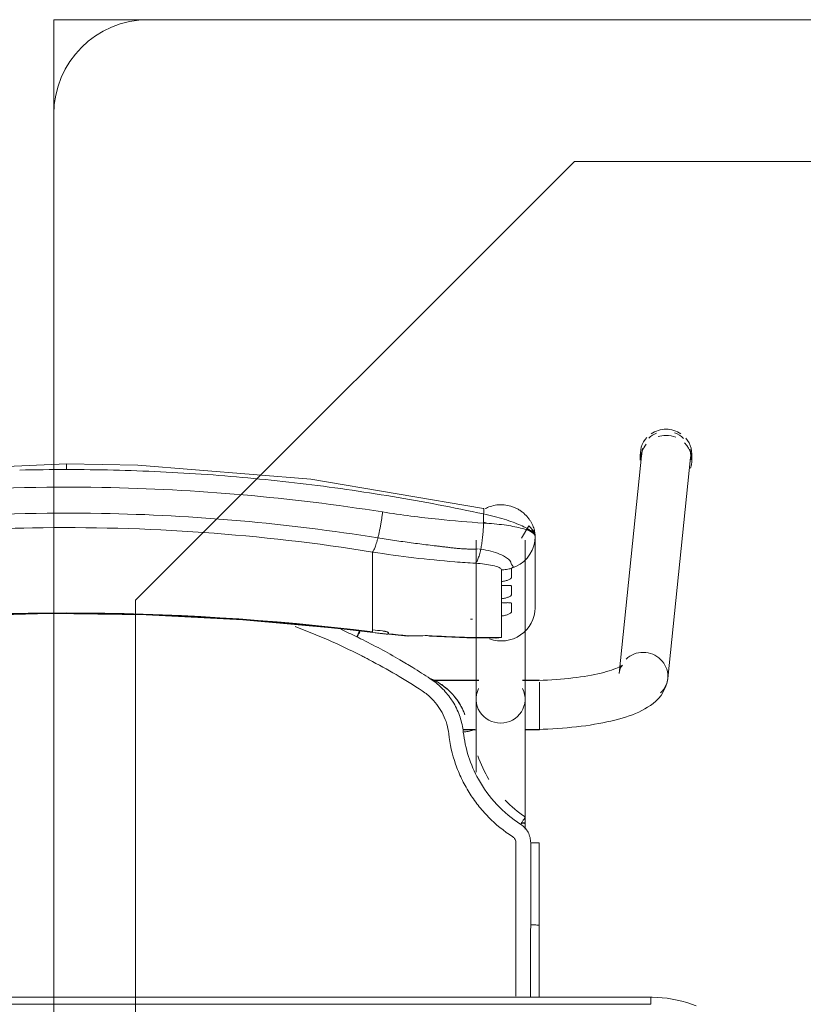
# Model space of a CAD drawing. Header units: metres. Extents: x 3 to 42.2, y -72.9 to -48.7.
# Tile 56 of 189: x 37.03 to 37.361, y -59.584 to -59.168. Entities that reach past the tile are written whole.
import ezdxf

# ---------------------------------------------------------------- set-up
doc = ezdxf.new("R2010")
doc.units = ezdxf.units.M
doc.layers.add('I-FURN', color=7, linetype='Continuous', lineweight=18)
doc.layers.add('M-EQPM', color=7, linetype='Continuous', lineweight=18)

# ---------------------------------------------------------------- blocks, each defined once
blk = doc.blocks.new('ConjuntoParaAlunoTamanho6 - CJA06_ConjuntoParaAlunoTamanho6-V38-1PAV')
at = {"layer": 'I-FURN', "color": 253, "true_color": 0xaaaaaa}
for p, q in [((0.24321, 0.29526), (0.23354, 0.20182)), ((0.24254, 0.29456), (0.24254, 0.29197)), ((0.25413, 0.19969), (0.2638, 0.29312)), ((0.2643, 0.29197), (0.2643, 0.29456)), ((0.17315, 0.25812), (0.17315, 0.19097)), ((0.19385, 0.19097), (0.19385, 0.25812)), ((0.1981, 0.22964), (0.1981, 0.25969)), ((0.17457, 0.25441), (0.17513, 0.25435)), ((0.1959, 0.25221), (0.19685, 0.25395)), ((0.19685, 0.25395), (0.19754, 0.2558)), ((0.12943, 0.2438), (0.12943, 0.25317)), ((0.19471, 0.25062), (0.1959, 0.25221)), ((0.12943, 0.24214), (0.12943, 0.2438)), ((0.12943, 0.24214), (0.12943, 0.23653)), ((0.18386, 0.23904), (0.18386, 0.24073)), ((0.12943, 0.23649), (0.12943, 0.23486)), ((0.12943, 0.23486), (0.12943, 0.22925)), ((0.18386, 0.23176), (0.18386, 0.23345)), ((0.12943, 0.22759), (0.12943, 0.22925)), ((0.12943, 0.22759), (0.12943, 0.22197)), ((0.18386, 0.21701), (0.18386, 0.22617)), ((0.12943, 0.22031), (0.12943, 0.22197)), ((0.12946, 0.21915), (0.14434, 0.21757)), ((0.17944, 0.21689), (0.18173, 0.21678)), ((0.17429, 0.19894), (0.15474, 0.19894)), ((0.17429, 0.19879), (0.15494, 0.19879)), ((0.2, 0.19894), (0.19271, 0.19894)), ((0.19385, 0.19879), (0.19271, 0.19879)), ((0.19385, 0.19845), (0.19385, 0.19879)), ((0.19385, 0.19764), (0.19385, 0.19845)), ((0.2, 0.1938), (0.2, 0.19814)), ((0.19385, 0.1916), (0.19385, 0.19367)), ((0.2, 0.18573), (0.2, 0.19364)), ((0.19385, 0.18582), (0.19385, 0.18688)), ((0.19385, 0.18371), (0.19385, 0.18582)), ((0.2, 0.17794), (0.2, 0.1856)), ((0.19385, 0.17809), (0.19385, 0.17951)), ((0.16757, 0.17809), (0.17268, 0.17809)), ((0.1676, 0.17794), (0.17323, 0.17794)), ((0.19377, 0.17794), (0.2, 0.17794)), ((0.19385, 0.13604), (0.19385, 0.13857)), ((0.19983, 0.13021), (0.19982, 0.0953)), ((0.19982, 0.06497), (0.19982, 0.0953)), ((0.247, 0.06497), (-0.247, 0.06497)), ((0.247, 0.06497), (-0.247, 0.06497)), ((0.247, 0.06497), (0.247, 0.06197))]:
    blk.add_line(p, q, dxfattribs=at)
at = {"layer": 'I-FURN', "color": 253, "true_color": 0xaaaaaa, "flags": 128}
for points in [[(0.0001, 0.2904), (-0.07267, 0.28721), (-0.14486, 0.2777), (-0.17603, 0.27161)], [(0.17623, 0.27161), (0.10331, 0.28398), (0.03018, 0.28985), (0.0001, 0.2904)], [(0.17627, 0.2654), (0.17627, 0.26637), (0.17627, 0.26734), (0.17627, 0.26831), (0.17627, 0.26928)], [(0.1981, 0.25971), (0.19792, 0.26092), (0.19739, 0.26208), (0.1954, 0.2642), (0.19227, 0.25896)], [(0.19754, 0.2558), (0.19796, 0.25773), (0.1981, 0.25969)], [(0.1981, 0.25971), (0.1981, 0.2522), (0.1981, 0.24468)], [(0.1981, 0.22964), (0.1981, 0.23715), (0.1981, 0.24467), (0.1981, 0.25218), (0.1981, 0.25969)], [(0.19172, 0.24799), (0.19331, 0.2492), (0.19471, 0.25062)], [(0.18386, 0.24073), (0.18386, 0.24195), (0.18386, 0.24317), (0.18386, 0.24439), (0.18386, 0.24561)], [(0.1881, 0.24628), (0.18997, 0.24701), (0.19172, 0.24799)], [(0.1881, 0.24628), (0.1881, 0.24532), (0.1881, 0.24435), (0.1881, 0.24339), (0.1881, 0.24243)], [(0.18386, 0.23345), (0.18386, 0.23485), (0.18386, 0.23624), (0.18386, 0.23764), (0.18386, 0.23904)], [(0.1881, 0.23868), (0.1881, 0.2378), (0.1881, 0.23692), (0.1881, 0.23603), (0.1881, 0.23515)], [(0.18386, 0.22617), (0.18386, 0.22757), (0.18386, 0.22897), (0.18386, 0.23036), (0.18386, 0.23176)], [(0.1881, 0.23141), (0.1881, 0.23052), (0.1881, 0.22964), (0.1881, 0.22876), (0.1881, 0.22787)], [(-0.12926, 0.21915), (-0.08865, 0.22342), (-0.0479, 0.2261), (-0.00707, 0.22717), (0.03376, 0.22666), (0.07455, 0.22454), (0.11521, 0.22083), (0.12946, 0.21915)], [(0.12943, 0.21937), (0.12943, 0.21961), (0.12943, 0.21984), (0.12943, 0.22007), (0.12943, 0.22031)], [(0.1361, 0.21901), (0.1361, 0.21893), (0.1361, 0.21886), (0.1361, 0.21878), (0.1361, 0.2187)], [(0.15351, 0.21761), (0.16928, 0.2169), (0.18131, 0.21677)], [(0.18173, 0.21678), (0.18279, 0.21686), (0.18386, 0.21701)], [(0.23507, 0.20536), (0.23501, 0.20531), (0.23482, 0.20518), (0.23451, 0.20499), (0.23408, 0.20476), (0.23355, 0.20449), (0.23291, 0.2042), (0.23217, 0.20389), (0.23133, 0.20358), (0.23041, 0.20326), (0.22941, 0.20294), (0.22832, 0.20262), (0.22717, 0.2023), (0.22594, 0.20199), (0.22464, 0.20169), (0.22328, 0.2014), (0.22186, 0.20112), (0.22039, 0.20086), (0.21886, 0.2006), (0.21729, 0.20036), (0.21567, 0.20014), (0.214, 0.19993), (0.2123, 0.19973), (0.21057, 0.19956), (0.2088, 0.1994), (0.207, 0.19926), (0.20518, 0.19913), (0.20334, 0.19903), (0.20148, 0.19894), (0.19961, 0.19888), (0.19772, 0.19883), (0.19583, 0.1988), (0.19394, 0.19879), (0.19385, 0.19879)], [(0.23354, 0.20182), (0.23373, 0.20287), (0.23403, 0.20376), (0.23437, 0.20445), (0.23469, 0.20492), (0.23492, 0.20521), (0.23505, 0.20534), (0.23507, 0.20536)], [(0.25413, 0.19969), (0.25375, 0.19762), (0.25311, 0.19572), (0.25226, 0.19403), (0.25129, 0.19256), (0.25023, 0.19128), (0.24913, 0.19017), (0.24799, 0.18919), (0.24683, 0.18832), (0.24563, 0.18753), (0.24441, 0.18681), (0.24316, 0.18615), (0.24188, 0.18553), (0.24055, 0.18496), (0.23919, 0.18441), (0.23778, 0.1839), (0.23633, 0.18341), (0.23483, 0.18295), (0.2333, 0.18251), (0.23171, 0.1821), (0.23008, 0.1817), (0.22841, 0.18133), (0.2267, 0.18098), (0.22495, 0.18064), (0.22315, 0.18033), (0.22132, 0.18004), (0.21946, 0.17976), (0.21756, 0.17951), (0.21562, 0.17928), (0.21366, 0.17906), (0.21168, 0.17887), (0.20967, 0.1787), (0.20763, 0.17855), (0.20558, 0.17842), (0.20352, 0.17831), (0.20144, 0.17823), (0.19935, 0.17816), (0.19725, 0.17811), (0.19515, 0.17809), (0.19385, 0.17809)], [(0.17315, 0.16015), (0.17315, 0.162), (0.17315, 0.16382), (0.17315, 0.1656), (0.17315, 0.16735), (0.17315, 0.16905), (0.17315, 0.17071), (0.17315, 0.17233), (0.17315, 0.1739), (0.17315, 0.17541), (0.17315, 0.17687), (0.17315, 0.17828), (0.17315, 0.17963), (0.17315, 0.18092), (0.17315, 0.18215), (0.17315, 0.18331), (0.17315, 0.18441), (0.17315, 0.18544), (0.17315, 0.1864), (0.17315, 0.18729), (0.17315, 0.1881), (0.17315, 0.18885), (0.17315, 0.18951), (0.17315, 0.19011), (0.17315, 0.19062), (0.17315, 0.19097)], [(0.19385, 0.19097), (0.19385, 0.19051), (0.19385, 0.18998), (0.19385, 0.18937), (0.19385, 0.18869), (0.19385, 0.18793), (0.19385, 0.1871), (0.19385, 0.18619), (0.19385, 0.18522), (0.19385, 0.18417), (0.19385, 0.18306), (0.19385, 0.18188), (0.19385, 0.18064), (0.19385, 0.17934), (0.19385, 0.17798), (0.19385, 0.17656), (0.19385, 0.17508), (0.19385, 0.17355), (0.19385, 0.17198), (0.19385, 0.17035), (0.19385, 0.16868), (0.19385, 0.16696), (0.19385, 0.16521), (0.19385, 0.16342), (0.19385, 0.16159), (0.19385, 0.15974), (0.19385, 0.15785), (0.19385, 0.15594), (0.19385, 0.15401), (0.19385, 0.15206), (0.19385, 0.15009), (0.19385, 0.14811), (0.19385, 0.14612), (0.19385, 0.14413), (0.19385, 0.14213), (0.19385, 0.14013), (0.19385, 0.13857)], [(0.16841, 0.18432), (0.16841, 0.18434), (0.16841, 0.18435), (0.16841, 0.18437), (0.16841, 0.18438)], [(0.19623, 0.13025), (0.19623, 0.12639), (0.19623, 0.12254), (0.19623, 0.11868), (0.19623, 0.11483), (0.19623, 0.11097), (0.19623, 0.10712), (0.19623, 0.10327), (0.19623, 0.09941), (0.19623, 0.09556)], [(0.2662, 0.06136), (0.26421, 0.06209), (0.2622, 0.06274), (0.26015, 0.06331), (0.25809, 0.06379), (0.25601, 0.0642), (0.25391, 0.06451), (0.25181, 0.06475), (0.24969, 0.0649), (0.24757, 0.06496), (0.247, 0.06497)], [(0.247, 0.06197), (0.1235, 0.06197), (0, 0.06197), (-0.1235, 0.06197), (-0.247, 0.06197)], [(-0.247, 0.06197), (-0.1235, 0.06197), (0, 0.06197), (0.1235, 0.06197), (0.247, 0.06197)]]:
    blk.add_lwpolyline(points, dxfattribs=at)
at = {"layer": 'I-FURN', "color": 253, "true_color": 0xaaaaaa}
for centre, major_axis, ratio, start_param, end_param in [((0.25342, 0.29456), (0.01088, 0), 0.965926, 1.570796, 2.182166), ((0.25342, 0.29456), (-0.01088, 0), 0.965926, 4.098128, 4.712389), ((0.25342, 0.29456), (0.01088, 0), 0.965926, 2.404321, 3.312013), ((0.25351, 0.29419), (-0.01029, 0.00107), 0.967158, 5.223081, 5.597593), ((0.25342, 0.29197), (0.01088, 0), 0.965926, 1.581694, 1.883969), ((0.25342, 0.29197), (0.01088, 0), 0.965926, 1.176355, 1.570796), ((0.25351, 0.29419), (-0.01029, 0.00107), 0.967158, 4.026797, 4.46746), ((0.25342, 0.29456), (0.01088, 0), 0.965926, 6.052088, 6.985956), ((0.25342, 0.29197), (0.01088, 0), 0.965926, 2.446266, 3.141593), ((0.25351, 0.29419), (-0.01029, 0.00107), 0.967158, 6.102343, 6.382991), ((0.25342, 0.29197), (0.01088, 0), 0.965926, 5.959867, 7.062609), ((0.25351, 0.29419), (-0.01029, 0.00107), 0.967158, 3.141593, 3.502975), ((0.0001, -0.77159), (1.0211, 0), 0.978148, 1.443771, 1.697822), ((0.0001, -0.77117), (1.0209, 0), 0.978148, 1.443771, 1.697822), ((0.1837, 0.22964), (0.0144, 0), 0.978148, 4.362105, 6.283185), ((0.17947, 0.60128), (0.385, 0), 0.978148, 4.689765, 4.691852), ((0.17947, 0.60356), (0.395, 0), 0.978148, 4.585364, 4.595996), ((0.17947, 0.60221), (0.3948, 0), 0.978148, 4.585364, 4.595936), ((0.17947, 0.60263), (0.395, 0), 0.978148, 4.602237, 4.623287), ((0.14521, 0.22754), (0.00087, 0.00996), 0.018501, 2.93296, 3.325659), ((0.17947, 0.60336), (0.395, 0), 0.978148, 4.644485, 4.723499), ((0.24383, 0.20075), (-0.01029, 0.00107), 0.967158, 4.812195, 5.597593), ((0.24383, 0.20075), (-0.01029, 0.00107), 0.967158, 3.241398, 4.812195), ((0.24383, 0.20075), (-0.01029, 0.00107), 0.967158, 2.456, 3.241398), ((0.1835, 0.19097), (0.01035, 0), 0.978148, 2.686587, 4.712389), ((0.1835, 0.19097), (0.01035, 0), 0.978148, 4.712389, 6.738191), ((0.1835, 0.13857), (0.01035, 0), 0.069756, 5.759587, 6.776353)]:
    blk.add_ellipse(centre, major_axis=major_axis, ratio=ratio, start_param=start_param, end_param=end_param, dxfattribs=at)
for points in [[(0.0001, 0.28802), (-0.00651, 0.28802), (-0.01312, 0.28795), (-0.01972, 0.28779)], [(0.0001, 0.29036), (0.0001, 0.29029), (0.0001, 0.29001), (0.0001, 0.28916), (0.0001, 0.28841), (0.0001, 0.28802)], [(0.01992, 0.28779), (0.01332, 0.28795), (0.00671, 0.28802), (0.0001, 0.28802)], [(0.03973, 0.28708), (0.03313, 0.2874), (0.02653, 0.28763), (0.01992, 0.28779)], [(0.0595, 0.28591), (0.05292, 0.28638), (0.04633, 0.28677), (0.03973, 0.28708)], [(0.07921, 0.28427), (0.07265, 0.28489), (0.06608, 0.28544), (0.0595, 0.28591)], [(0.09885, 0.28217), (0.09232, 0.28294), (0.08577, 0.28365), (0.07921, 0.28427)], [(0.11839, 0.27961), (0.11189, 0.28054), (0.10538, 0.28139), (0.09885, 0.28217)], [(0.13782, 0.27661), (0.13136, 0.27768), (0.12489, 0.27868), (0.11839, 0.27961)], [(0.15712, 0.27316), (0.15071, 0.27438), (0.14427, 0.27553), (0.13782, 0.27661)], [(0.17627, 0.26928), (0.16991, 0.27065), (0.16353, 0.27194), (0.15712, 0.27316)], [(0.17627, 0.26928), (0.17633, 0.26966), (0.17642, 0.27037), (0.17644, 0.2712), (0.17636, 0.27149), (0.1763, 0.27156)], [(0.13164, 0.25914), (0.13175, 0.25959), (0.13198, 0.26053), (0.13231, 0.26203), (0.13262, 0.26359), (0.13292, 0.2652), (0.1332, 0.26684), (0.13344, 0.26848), (0.13359, 0.26956), (0.13366, 0.2701)], [(0.17513, 0.25435), (0.1752, 0.25471), (0.17534, 0.25544), (0.17553, 0.25659), (0.17571, 0.25778), (0.17586, 0.25902), (0.17599, 0.26028), (0.1761, 0.26156), (0.17618, 0.26285), (0.17624, 0.26413), (0.17626, 0.26498), (0.17627, 0.2654)], [(0.1981, 0.25969), (0.1981, 0.26035), (0.19703, 0.26165), (0.19239, 0.26338), (0.18523, 0.2647), (0.17934, 0.26523), (0.17627, 0.2654)], [(0.17811, 0.26528), (0.17751, 0.26545), (0.1769, 0.26561), (0.17629, 0.26577)], [(0.12943, 0.25317), (0.12952, 0.25327), (0.1297, 0.25353), (0.13, 0.25409), (0.13031, 0.25481), (0.13064, 0.25568), (0.13097, 0.2567), (0.1313, 0.25786), (0.13153, 0.2587), (0.13164, 0.25914)], [(0.17285, 0.2484), (0.17297, 0.2485), (0.1732, 0.24877), (0.17355, 0.24934), (0.17389, 0.25006), (0.17423, 0.25093), (0.17455, 0.25195), (0.17485, 0.25308), (0.17504, 0.25392), (0.17513, 0.25435)], [(0.18386, 0.24561), (0.18422, 0.24561), (0.18494, 0.24565), (0.18601, 0.24578), (0.18707, 0.24599), (0.18776, 0.24617), (0.1881, 0.24628)], [(0.12434, 0.2095), (0.11529, 0.21408), (0.10607, 0.21814), (0.09666, 0.22168)], [(0.11594, 0.2205), (0.11821, 0.21947), (0.12046, 0.21841), (0.1227, 0.21732)], [(0.1227, 0.21732), (0.12291, 0.21776), (0.12336, 0.21866), (0.12377, 0.21945), (0.12395, 0.2198)], [(0.12436, 0.21651), (0.12408, 0.21665), (0.12353, 0.21692), (0.12297, 0.21719), (0.1227, 0.21732)], [(0.12334, 0.21813), (0.12319, 0.21783), (0.12304, 0.21753), (0.12289, 0.21723)], [(0.12395, 0.21936), (0.12377, 0.21898), (0.12356, 0.21856), (0.12335, 0.21813)], [(0.14098, 0.20758), (0.13826, 0.20916), (0.13276, 0.21224), (0.12717, 0.21512), (0.12436, 0.21651)], [(0.1336, 0.21981), (0.13377, 0.21979), (0.1341, 0.21974), (0.13456, 0.21967), (0.13499, 0.21957), (0.13538, 0.21946), (0.13569, 0.21935), (0.13593, 0.21923), (0.13606, 0.21912), (0.1361, 0.21905), (0.1361, 0.21901)], [(0.1361, 0.2187), (0.1361, 0.21868), (0.13609, 0.21865), (0.13607, 0.21862), (0.13605, 0.2186)], [(0.14432, 0.21779), (0.14576, 0.21776), (0.1486, 0.21775), (0.15133, 0.21782), (0.15267, 0.21788)], [(0.15267, 0.21788), (0.1532, 0.21758), (0.15369, 0.21752), (0.15417, 0.21772)], [(0.12798, 0.20762), (0.12738, 0.20794), (0.12617, 0.20857), (0.12495, 0.20919), (0.12434, 0.2095)], [(0.1504, 0.19445), (0.14673, 0.19684), (0.13935, 0.20142), (0.13181, 0.20561), (0.12798, 0.20762)], [(0.14635, 0.20432), (0.14546, 0.20487), (0.14368, 0.20597), (0.14188, 0.20704), (0.14098, 0.20758)], [(0.15378, 0.19963), (0.15256, 0.20043), (0.1501, 0.202), (0.14762, 0.20355), (0.14638, 0.20431)], [(0.15863, 0.1971), (0.15703, 0.19822), (0.15531, 0.19916), (0.1535, 0.1999)], [(0.15374, 0.19972), (0.15472, 0.19931), (0.15575, 0.19881), (0.1568, 0.1982)], [(0.1625, 0.1911), (0.16134, 0.1928), (0.15869, 0.19594), (0.1555, 0.19851), (0.15378, 0.19963)], [(0.15448, 0.19112), (0.15386, 0.19174), (0.15256, 0.19292), (0.15114, 0.19396), (0.1504, 0.19445)], [(0.16156, 0.17636), (0.16124, 0.17915), (0.15968, 0.18454), (0.15645, 0.18912), (0.15448, 0.19112)], [(0.16371, 0.18924), (0.16352, 0.18955), (0.16313, 0.19018), (0.16271, 0.1908), (0.1625, 0.1911)], [(0.16774, 0.17706), (0.1675, 0.1792), (0.16656, 0.18343), (0.16479, 0.18738), (0.16371, 0.18924)], [(0.16501, 0.19076), (0.16537, 0.19026), (0.16604, 0.18925), (0.16695, 0.18767), (0.16775, 0.18603), (0.1682, 0.1849), (0.16841, 0.18432)], [(0.17146, 0.1778), (0.17147, 0.17776), (0.17128, 0.17766), (0.17046, 0.17746), (0.16921, 0.17725), (0.16823, 0.17712), (0.16774, 0.17706)], [(0.1786, 0.15703), (0.17667, 0.16018), (0.1751, 0.16355), (0.1739, 0.16704)], [(0.19391, 0.14119), (0.19084, 0.14321), (0.18795, 0.1456), (0.18537, 0.14827)], [(0.19199, 0.13805), (0.19225, 0.13846), (0.19278, 0.13928), (0.19344, 0.14033), (0.19385, 0.14103), (0.19393, 0.14119), (0.19391, 0.14119)], [(0.19623, 0.13025), (0.19622, 0.13104), (0.19604, 0.13255), (0.19519, 0.13473), (0.19383, 0.13663), (0.19265, 0.13762), (0.19199, 0.13805)], [(0.19, 0.13025), (0.19, 0.1305), (0.18994, 0.13099), (0.18966, 0.1317), (0.18922, 0.13231), (0.18884, 0.13263), (0.18863, 0.13277)], [(0.19, 0.09555), (0.19, 0.09868), (0.19, 0.10482), (0.19, 0.11314), (0.19, 0.12173), (0.19, 0.1274), (0.19, 0.13025)], [(0.19982, 0.1302), (0.19984, 0.13021), (0.19969, 0.13022), (0.19891, 0.13024), (0.1977, 0.13025), (0.19672, 0.13025), (0.19623, 0.13025)], [(0.19982, 0.1302), (0.19982, 0.12729), (0.19982, 0.12438), (0.19982, 0.12147)], [(0.19982, 0.09529), (0.19982, 0.1011), (0.19982, 0.11273), (0.19982, 0.12438), (0.19982, 0.1302)], [(0.19982, 0.11273), (0.19982, 0.10691), (0.19982, 0.1011), (0.19982, 0.09528)], [(0.19623, 0.09556), (0.19662, 0.09556), (0.19701, 0.09556), (0.19738, 0.09555)], [(0.19738, 0.09555), (0.19775, 0.09554), (0.1981, 0.09553), (0.19841, 0.09551)], [(0.19982, 0.0953), (0.19982, 0.0953), (0.19982, 0.09529), (0.19982, 0.09529)], [(0.19982, 0.06497), (0.19982, 0.07507), (0.19982, 0.08518), (0.19982, 0.09529)], [(0.19982, 0.07534), (0.19982, 0.07188), (0.19982, 0.06842), (0.19982, 0.06497)]]:
    blk.add_open_spline(points, degree=3, dxfattribs=at)
for points, knots in [([(-0.13346, 0.2701), (-0.0847, 0.2778), (0.00519, 0.28415), (0.09466, 0.27626), (0.13366, 0.2701)], [-1, -1, -1, -1, -0.444444, 0, 0, 0, 0]), ([(0.17699, 0.27153), (0.17765, 0.27187), (0.17927, 0.27255), (0.18196, 0.27315), (0.18496, 0.2732), (0.18741, 0.27274), (0.18905, 0.27216), (0.18996, 0.27176), (0.19062, 0.27143), (0.19127, 0.27106), (0.19212, 0.27051), (0.19313, 0.26973), (0.19423, 0.2687), (0.19516, 0.26763), (0.19594, 0.26656), (0.1966, 0.26547), (0.19712, 0.26439), (0.19752, 0.26334), (0.1978, 0.26234), (0.19804, 0.26108), (0.1981, 0.26023), (0.1981, 0.25971)], [0.3275759, 0.3275759, 0.3275759, 0.3275759, 0.375, 0.4375, 0.5, 0.5625, 0.59375, 0.609375, 0.625, 0.640625, 0.65625, 0.6875, 0.71875, 0.75, 0.78125, 0.8125, 0.84375, 0.875, 0.90625, 0.9375, 1, 1, 1, 1]), ([(-0.13144, 0.25914), (-0.08343, 0.26683), (0.00512, 0.27318), (0.09323, 0.26529), (0.13164, 0.25914)], [-1, -1, -1, -1, -0.444444, 0, 0, 0, 0]), ([(0.13366, 0.2701), (0.14155, 0.26885), (0.15578, 0.26699), (0.16997, 0.2658), (0.17627, 0.2654)], [-1, -1, -1, -1, -0.444444, 0, 0, 0, 0]), ([(0.17627, 0.26928), (0.1778, 0.26895), (0.18084, 0.26823), (0.1851, 0.26704), (0.18885, 0.26578), (0.19302, 0.26411), (0.19708, 0.26187), (0.1981, 0.26034), (0.1981, 0.25971)], [0, 0, 0, 0, 0.125, 0.25, 0.375, 0.5, 0.75, 1, 1, 1, 1]), ([(0.12943, 0.25317), (0.08224, 0.26075), (-0.00484, 0.26702), (-0.09148, 0.25924), (-0.12923, 0.25317)], [-1, -1, -1, -1, -0.444444, 0, 0, 0, 0]), ([(0.19589, 0.26257), (0.19565, 0.26263), (0.19517, 0.26271), (0.1947, 0.26267), (0.19448, 0.26263)], [0.3140409, 0.3140409, 0.3140409, 0.3140409, 0.375, 0.4333514, 0.4333514, 0.4333514, 0.4333514]), ([(0.1981, 0.25971), (0.1981, 0.26024), (0.19787, 0.26101), (0.19723, 0.26183), (0.19682, 0.26214), (0.1966, 0.26226)], [0, 0, 0, 0, 0.125, 0.1875, 0.25, 0.25, 0.25, 0.25]), ([(0.13164, 0.25914), (0.13399, 0.25877), (0.13871, 0.25805), (0.14577, 0.25706), (0.15166, 0.25629), (0.15577, 0.2558), (0.15812, 0.25552), (0.15988, 0.25532), (0.16163, 0.25511), (0.16339, 0.25489), (0.16514, 0.25469), (0.16691, 0.25455), (0.16868, 0.25447), (0.17104, 0.2544), (0.17282, 0.25442), (0.17401, 0.25447)], [0, 0, 0, 0, 0.166667, 0.333333, 0.5, 0.583333, 0.625, 0.666667, 0.708333, 0.75, 0.791667, 0.833333, 0.875, 0.916667, 1, 1, 1, 1]), ([(0.17513, 0.25435), (0.17661, 0.25414), (0.17948, 0.25358), (0.18284, 0.25246), (0.1849, 0.25145), (0.18608, 0.25069), (0.18754, 0.24953), (0.18812, 0.24854), (0.1881, 0.24778)], [0, 0, 0, 0, 0.2, 0.4, 0.55, 0.625, 0.7, 1, 1, 1, 1]), ([(0.12943, 0.25317), (0.13522, 0.25225), (0.14681, 0.25064), (0.16129, 0.24919), (0.16997, 0.24858), (0.17285, 0.2484)], [0, 0, 0, 0, 0.4, 0.8, 1, 1, 1, 1]), ([(0.17285, 0.2484), (0.17555, 0.24823), (0.17966, 0.24775), (0.18317, 0.24668), (0.18386, 0.24597), (0.18386, 0.24561)], [0, 0, 0, 0, 0.444444, 0.722222, 1, 1, 1, 1]), ([(0.1881, 0.24778), (0.18821, 0.24772), (0.18836, 0.24763), (0.18849, 0.24751), (0.18856, 0.24744), (0.1886, 0.24738), (0.18864, 0.24733), (0.1887, 0.24726), (0.18876, 0.24718), (0.1888, 0.24708), (0.18879, 0.247), (0.18877, 0.24693), (0.18873, 0.24686), (0.18866, 0.24676), (0.1885, 0.24657), (0.18828, 0.2464), (0.1881, 0.24628)], [0, 0, 0, 0, 0.166667, 0.25, 0.291667, 0.333333, 0.375, 0.416667, 0.5, 0.583333, 0.625, 0.666667, 0.708333, 0.75, 0.833333, 1, 1, 1, 1]), ([(0.1881, 0.24243), (0.1881, 0.24236), (0.18804, 0.24222), (0.18782, 0.24198), (0.18743, 0.2417), (0.18691, 0.24142), (0.18629, 0.24117), (0.18532, 0.24088), (0.18448, 0.24075), (0.18386, 0.24073)], [0, 0, 0, 0, 0.125, 0.25, 0.375, 0.5, 0.625, 0.75, 1, 1, 1, 1]), ([(0.18386, 0.23904), (0.18448, 0.23902), (0.18532, 0.23903), (0.18629, 0.23904), (0.18691, 0.23904), (0.18743, 0.23902), (0.18782, 0.23896), (0.18804, 0.23885), (0.1881, 0.23875), (0.1881, 0.23868)], [0, 0, 0, 0, 0.25, 0.375, 0.5, 0.625, 0.75, 0.875, 1, 1, 1, 1]), ([(0.1881, 0.23515), (0.1881, 0.23508), (0.18804, 0.23494), (0.18782, 0.2347), (0.18743, 0.23442), (0.18691, 0.23414), (0.18629, 0.23389), (0.18532, 0.2336), (0.18448, 0.23348), (0.18386, 0.23345)], [0, 0, 0, 0, 0.125, 0.25, 0.375, 0.5, 0.625, 0.75, 1, 1, 1, 1]), ([(0.18386, 0.23176), (0.18448, 0.23175), (0.18532, 0.23175), (0.18629, 0.23176), (0.18691, 0.23176), (0.18743, 0.23174), (0.18782, 0.23168), (0.18804, 0.23158), (0.1881, 0.23147), (0.1881, 0.23141)], [0, 0, 0, 0, 0.25, 0.375, 0.5, 0.625, 0.75, 0.875, 1, 1, 1, 1]), ([(0.1881, 0.22787), (0.1881, 0.22781), (0.18804, 0.22767), (0.18782, 0.22742), (0.18743, 0.22714), (0.18691, 0.22687), (0.18629, 0.22661), (0.18532, 0.22633), (0.18448, 0.2262), (0.18386, 0.22617)], [0, 0, 0, 0, 0.125, 0.25, 0.375, 0.5, 0.625, 0.75, 1, 1, 1, 1]), ([(0.13605, 0.2186), (0.13602, 0.21857), (0.13593, 0.21853), (0.13575, 0.2185), (0.13549, 0.21849), (0.13508, 0.2185), (0.13445, 0.21856), (0.1339, 0.21862), (0.1336, 0.21866)], [0, 0, 0, 0, 0.125, 0.25, 0.375, 0.5, 0.75, 1, 1, 1, 1]), ([(0.15683, 0.19818), (0.15764, 0.19771), (0.15919, 0.19669), (0.16207, 0.19434), (0.16393, 0.19226), (0.16501, 0.19076)], [0, 0, 0, 0, 0.25, 0.5, 1, 1, 1, 1]), ([(0.16841, 0.18438), (0.16796, 0.18563), (0.16686, 0.18807), (0.16383, 0.19273), (0.16081, 0.19558), (0.15863, 0.1971)], [0, 0, 0, 0, 0.25, 0.5, 1, 1, 1, 1]), ([(0.18863, 0.13277), (0.18486, 0.13521), (0.17974, 0.13937), (0.17389, 0.14605), (0.17007, 0.15149), (0.1669, 0.15732), (0.16353, 0.16552), (0.16208, 0.17192), (0.16156, 0.17636)], [0, 0, 0, 0, 0.25, 0.375, 0.5, 0.625, 0.75, 1, 1, 1, 1]), ([(0.16774, 0.17706), (0.16854, 0.1701), (0.17345, 0.15474), (0.18461, 0.14281), (0.19199, 0.13805)], [0, 0, 0, 0, 0.444444, 1, 1, 1, 1]), ([(0.19, 0.06548), (0.19, 0.06617), (0.19, 0.06811), (0.19, 0.07088), (0.19, 0.07365), (0.19, 0.07618), (0.19, 0.07838), (0.19, 0.0801), (0.19, 0.08153), (0.19, 0.08284), (0.19, 0.08398), (0.19, 0.08486), (0.19, 0.08558), (0.19, 0.08626), (0.19, 0.0868), (0.19, 0.08716), (0.19, 0.08749), (0.19, 0.08795), (0.19, 0.08848), (0.19, 0.089), (0.19, 0.08963), (0.19, 0.09074), (0.19, 0.09261), (0.19, 0.0945), (0.19, 0.09555)], [0.4659091, 0.4659091, 0.4659091, 0.4659091, 0.4772727, 0.5, 0.5227273, 0.5454545, 0.5681818, 0.5909091, 0.6136364, 0.6363636, 0.6590909, 0.6818182, 0.7045455, 0.7272727, 0.75, 0.7727273, 0.7954545, 0.8181818, 0.8409091, 0.8636364, 0.8863636, 0.9090909, 0.9545455, 1, 1, 1, 1]), ([(0.19618, 0.06498), (0.19616, 0.06721), (0.1961, 0.07741), (0.19616, 0.08755), (0.19623, 0.09556)], [0.8400419, 0.8400419, 0.8400419, 0.8400419, 0.875, 1, 1, 1, 1]), ([(0.19841, 0.09551), (0.19872, 0.09549), (0.19926, 0.09545), (0.19973, 0.09538), (0.19982, 0.09532), (0.19982, 0.0953)], [0.4, 0.4, 0.4, 0.4, 0.6, 0.8, 0.9699288, 0.9699288, 0.9699288, 0.9699288])]:
    blk.add_open_spline(points, degree=3, knots=knots, dxfattribs=at)
blk = doc.blocks.new('4 GRE - ESCOLA DE CINEMA E AUDIOVISUAL CINE REX R07_rvt-1-1PAV')
at = {"layer": 'I-FURN', "color": 253, "lineweight": 18, "true_color": 0xaaaaaa}
blk.add_blockref('ConjuntoParaAlunoTamanho6 - CJA06_ConjuntoParaAlunoTamanho6-V38-1PAV', (37.04989, -59.6463), dxfattribs=at)
blk = doc.blocks.new('V8 K7 4V 9_0-14_0kW - MIH112Q4HN18-939147-1PAV')
at = {"layer": 'M-EQPM', "color": 1, "true_color": 0xff0000}
for p, q in [((-0.475, 0.435), (-0.475, -0.435)), ((-0.415, 0.255), (-0.415, -0.255)), ((-0.415, -0.255), (-0.415, 0.255)), ((-0.415, -0.255), (-0.22958, -0.44042)), ((-0.22958, -0.44042), (-0.415, -0.255)), ((-0.475, -0.435), (-0.475, -0.475)), ((-0.22958, -0.44042), (0.22958, -0.44042)), ((0.22958, -0.44042), (-0.22958, -0.44042)), ((-0.475, -0.475), (-0.435, -0.475)), ((-0.435, -0.475), (0.435, -0.475))]:
    blk.add_line(p, q, dxfattribs=at)
blk.add_arc((-0.435, -0.435), 0.04, 180, 270, dxfattribs=at)

msp = doc.modelspace()

# ---------------------------------------------------------------- block references
at = {"lineweight": 5}
msp.add_blockref('4 GRE - ESCOLA DE CINEMA E AUDIOVISUAL CINE REX R07_rvt-1-1PAV', (0, 0), dxfattribs=at)
at = {"layer": 'M-EQPM', "color": 1, "true_color": 0xff0000, "rotation": 269.9999999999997}
msp.add_blockref('V8 K7 4V 9_0-14_0kW - MIH112Q4HN18-939147-1PAV', (37.51956, -59.6431), dxfattribs=at)

doc.saveas('drawing.dxf')
